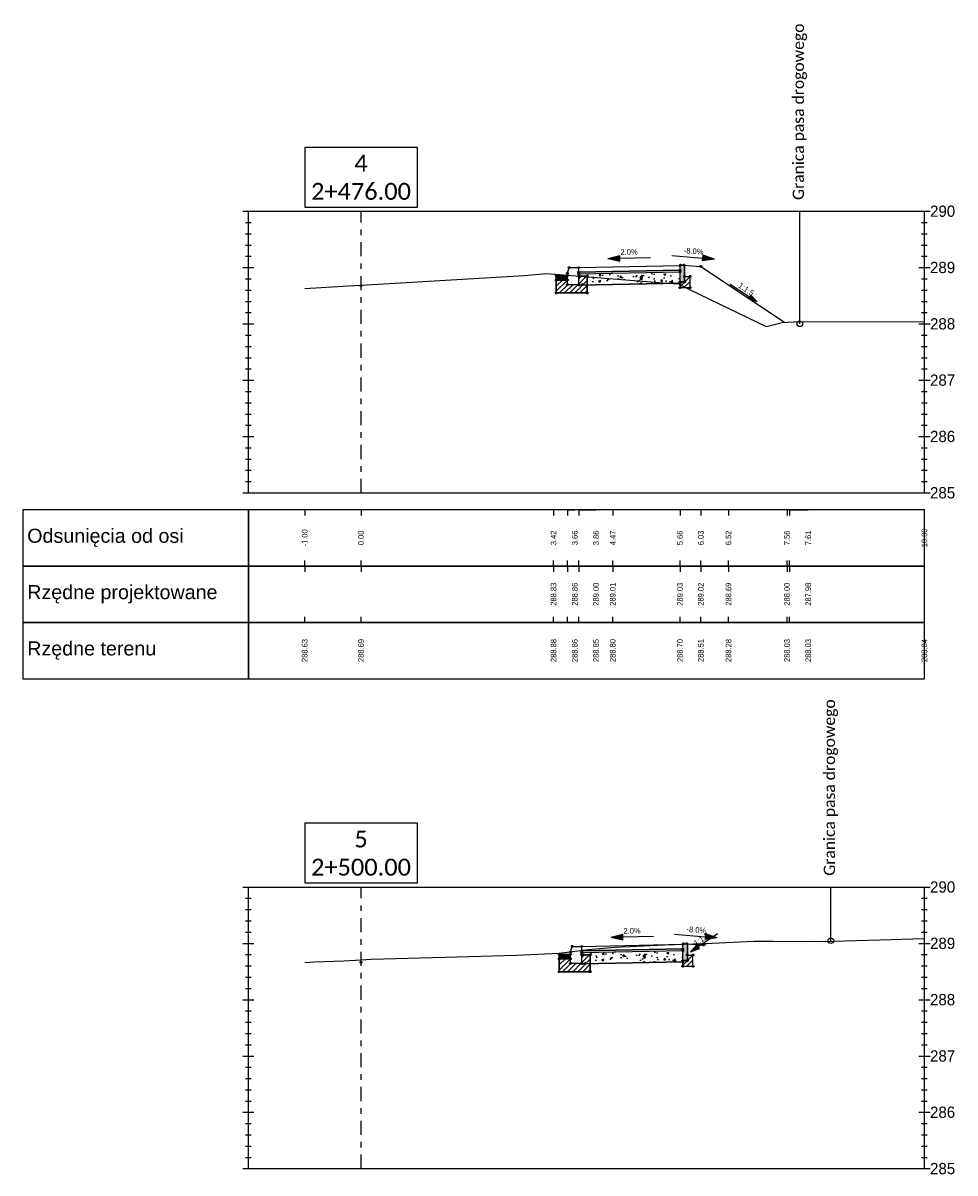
# Model space of a CAD drawing. Header units: metres. Extents: x -1 to 7475805, y 0 to 5497156.
# Tile 5 of 17: x 7475582 to 7475598, y 5497136 to 5497156. Entities that reach past the tile are written whole.
import ezdxf

# ---------------------------------------------------------------- set-up
doc = ezdxf.new("R2010")
doc.units = ezdxf.units.M
doc.linetypes.add('DASHDOT', pattern=[1, 0.5, -0.25, 0, -0.25])
doc.linetypes.add('HIDDEN', pattern=[0.375, 0.25, -0.125])
for name, color, linetype in [('C-DROGI-PRZEKROJE', 7, 'Continuous'), ('C-DROGI-PRZEKROJE-WIDOKI', 7, 'Continuous'), ('C-DROGI-PRZEKROJE-WIDOKI-ETYKIETY', 7, 'Continuous'), ('D_Barieroporęcz', 10, 'OGRODZENIE1'), ('D_Linia charakterystyczna', 10, 'Continuous')]:
    doc.layers.add(name, color=color, linetype=linetype)
doc.layers.add('P-1_czarny gruby', color=7, linetype='Continuous', lineweight=30)
doc.styles.add('! rom po 1.8mm', font='calibri.ttf', dxfattribs={"height": 0.9})
doc.styles.add('KAMIL', font='calibri.ttf', dxfattribs={"height": 0.75})
doc.linetypes.add('OGRODZENIE1', pattern='A,6.35,-2.54,[133,ltypeshp.shx,S=2.54,R=0,X=-2.54,Y=0],-2.54,25.4', length=36.83)

# ---------------------------------------------------------------- blocks, each defined once
blk = doc.blocks.new('strzalka_poziom_2')
blk.add_hatch(color=256).paths.add_polyline_path([(1, 0.091), (1, -0.091), (1.391, 0)])
blk.add_line((1, 0.091), (1, -0.091))
for points in [[(0, 0), (1, 0)], [(1.391, 0), (1, 0.091)], [(1.391, 0), (1, -0.091)]]:
    blk.add_lwpolyline(points)

msp = doc.modelspace()

# ---------------------------------------------------------------- hatches: boundary and pattern name
at = {"layer": 'C-DROGI-PRZEKROJE', "linetype": 'Continuous', "lineweight": -3}
for color, points in [(41, [(7475593.571, 5497152.005), (7475593.581, 5497152.015), (7475593.641, 5497152.015), (7475593.651, 5497152.005), (7475593.651, 5497151.715), (7475593.571, 5497151.715)]), (7, [(7475591.373, 5497151.83), (7475591.573, 5497151.83), (7475591.573, 5497151.75), (7475591.373, 5497151.75)]), (41, [(7475593.621, 5497139.954), (7475593.631, 5497139.964), (7475593.691, 5497139.964), (7475593.701, 5497139.954), (7475593.701, 5497139.664), (7475593.621, 5497139.664)]), (7, [(7475591.427, 5497139.778), (7475591.627, 5497139.778), (7475591.627, 5497139.698), (7475591.427, 5497139.698)])]:
    msp.add_hatch(color=color, dxfattribs=at).paths.add_polyline_path(points)
h = msp.add_hatch(dxfattribs=at)
h.set_pattern_fill('ANSI31', scale=0.02, style=0)
h.set_pattern_definition([(45, (7475591.57278, 5497151.749515), (-0.044901, 0.044901), [])])
h.paths.add_polyline_path([(7475591.573, 5497151.75), (7475591.373, 5497151.75), (7475591.373, 5497151.52), (7475591.923, 5497151.52), (7475591.923, 5497151.82), (7475591.773, 5497151.82), (7475591.773, 5497151.67), (7475591.573, 5497151.67)])
h = msp.add_hatch(dxfattribs=at)
h.set_pattern_fill('AR-CONC', scale=0.002, style=0)
h.set_pattern_definition([(50, (7475591.77278, 5497151.8595), (0.36437, -0.03188), [0.0381, -0.4191]), (355, (7475591.77278, 5497151.8595), (-0.07049, 0.38211), [0.03048, -0.33528]), (100.451, (7475591.80314, 5497151.85686), (0.29388, 0.350236), [0.03238, -0.35618]), (46.184, (7475591.77278, 5497151.9611), (0.54216, -0.08408), [0.05715, -0.62865]), (96.636, (7475591.81796, 5497151.9541), (0.47481, 0.49485), [0.04857, -0.53427]), (351.184, (7475591.7728, 5497151.9611), (0.4748, 0.49485), [0.04572, -0.50292]), (21, (7475591.82358, 5497151.9357), (0.30323, -0.20453), [0.0381, -0.4191]), (326, (7475591.82358, 5497151.9357), (0.123604, 0.368376), [0.03048, -0.33528]), (71.451, (7475591.84885, 5497151.91867), (0.42683, 0.163846), [0.03238, -0.35618]), (37.5, (7475591.77278, 5497151.85951), (0.006177, 0.16911), [0, -0.331216, 0, -0.34036, 0, -0.33655]), (7.5, (7475591.77278, 5497151.85951), (0.13364, 0.200361), [0, -0.194056, 0, -0.323596, 0, -0.12827]), (327.5, (7475591.6595, 5497151.85951), (0.271181, -0.0114575), [0, -0.127, 0, -0.39624, 0, -0.52578]), (317.5, (7475591.6087, 5497151.85951), (0.296258, 0.050853), [0, -0.1651, 0, -0.263144, 0, -0.37338])])
h.paths.add_polyline_path([(7475591.773, 5497151.86), (7475593.571, 5497151.895), (7475593.571, 5497151.695), (7475591.773, 5497151.66)])
h = msp.add_hatch(dxfattribs=at)
h.set_pattern_fill('ANSI31', scale=0.02, style=0)
h.set_pattern_definition([(45, (7475593.65117, 5497151.71548), (-0.0449, 0.0449), [])])
h.paths.add_polyline_path([(7475593.651, 5497151.715), (7475593.571, 5497151.715), (7475593.571, 5497151.615), (7475593.751, 5497151.615), (7475593.751, 5497151.815), (7475593.651, 5497151.815)])
h = msp.add_hatch(dxfattribs=at)
h.set_pattern_fill('ANSI31', scale=0.02, style=0)
h.set_pattern_definition([(45, (7475591.62729, 5497139.698193), (-0.044901, 0.044901), [])])
h.paths.add_polyline_path([(7475591.627, 5497139.698), (7475591.427, 5497139.698), (7475591.427, 5497139.468), (7475591.977, 5497139.468), (7475591.977, 5497139.768), (7475591.827, 5497139.768), (7475591.827, 5497139.618), (7475591.627, 5497139.618)])
h = msp.add_hatch(dxfattribs=at)
h.set_pattern_fill('AR-CONC', scale=0.002, style=0)
h.set_pattern_definition([(50, (7475591.8273, 5497139.8082), (0.36437, -0.03188), [0.0381, -0.4191]), (355, (7475591.8273, 5497139.8082), (-0.07049, 0.38211), [0.03048, -0.33528]), (100.451, (7475591.85765, 5497139.80554), (0.29388, 0.350236), [0.03238, -0.35618]), (46.184, (7475591.8273, 5497139.9098), (0.54216, -0.08408), [0.05715, -0.62865]), (96.636, (7475591.87247, 5497139.9028), (0.47481, 0.49485), [0.04857, -0.53427]), (351.184, (7475591.8273, 5497139.9098), (0.4748, 0.49485), [0.04572, -0.50292]), (21, (7475591.8781, 5497139.8844), (0.30323, -0.20453), [0.0381, -0.4191]), (326, (7475591.8781, 5497139.8844), (0.123604, 0.368376), [0.03048, -0.33528]), (71.451, (7475591.90336, 5497139.86735), (0.42683, 0.163846), [0.03238, -0.35618]), (37.5, (7475591.82729, 5497139.80819), (0.006177, 0.16911), [0, -0.331216, 0, -0.34036, 0, -0.33655]), (7.5, (7475591.82729, 5497139.8082), (0.13364, 0.200361), [0, -0.194056, 0, -0.323596, 0, -0.12827]), (327.5, (7475591.714, 5497139.8082), (0.271181, -0.0114575), [0, -0.127, 0, -0.39624, 0, -0.52578]), (317.5, (7475591.6632, 5497139.8082), (0.296258, 0.050853), [0, -0.1651, 0, -0.263144, 0, -0.37338])])
h.paths.add_polyline_path([(7475591.827, 5497139.808), (7475593.621, 5497139.844), (7475593.621, 5497139.644), (7475591.827, 5497139.608)])
h = msp.add_hatch(dxfattribs=at)
h.set_pattern_fill('ANSI31', scale=0.02, style=0)
h.set_pattern_definition([(45, (7475593.70076, 5497139.66406), (-0.0449, 0.0449), [])])
h.paths.add_polyline_path([(7475593.701, 5497139.664), (7475593.621, 5497139.664), (7475593.621, 5497139.564), (7475593.801, 5497139.564), (7475593.801, 5497139.764), (7475593.701, 5497139.764)])

# ---------------------------------------------------------------- linework, layer by layer
at = {"layer": 'C-DROGI-PRZEKROJE', "color": 7, "linetype": 'Continuous', "lineweight": -3}
for p, q in [((7475591.573, 5497151.87), (7475591.603, 5497151.97)), ((7475591.603, 5497151.97), (7475591.773, 5497151.97)), ((7475591.773, 5497151.97), (7475593.571, 5497152.005)), ((7475591.773, 5497151.66), (7475591.773, 5497151.97)), ((7475591.773, 5497151.89), (7475591.773, 5497151.97)), ((7475593.571, 5497152.005), (7475593.581, 5497152.015)), ((7475593.571, 5497151.615), (7475593.571, 5497152.005)), ((7475593.581, 5497152.015), (7475593.641, 5497152.015)), ((7475593.641, 5497152.015), (7475593.651, 5497152.005)), ((7475593.641, 5497152.015), (7475593.941, 5497151.991)), ((7475593.651, 5497151.715), (7475593.651, 5497152.005)), ((7475593.941, 5497151.991), (7475595.428, 5497151)), ((7475591.373, 5497151.83), (7475591.573, 5497151.83)), ((7475591.373, 5497151.52), (7475591.373, 5497151.83)), ((7475591.373, 5497151.75), (7475591.573, 5497151.75)), ((7475591.373, 5497151.75), (7475591.373, 5497151.52)), ((7475591.573, 5497151.83), (7475591.573, 5497151.87)), ((7475591.573, 5497151.67), (7475591.573, 5497151.83)), ((7475591.573, 5497151.67), (7475591.573, 5497151.75)), ((7475593.571, 5497151.925), (7475591.773, 5497151.89)), ((7475591.773, 5497151.89), (7475593.571, 5497151.925)), ((7475591.773, 5497151.86), (7475593.571, 5497151.895)), ((7475591.773, 5497151.66), (7475591.773, 5497151.86)), ((7475591.923, 5497151.82), (7475591.773, 5497151.82)), ((7475591.773, 5497151.82), (7475591.923, 5497151.82)), ((7475591.923, 5497151.52), (7475591.923, 5497151.82)), ((7475591.923, 5497151.82), (7475591.923, 5497151.52)), ((7475593.651, 5497151.815), (7475593.751, 5497151.815)), ((7475593.751, 5497151.615), (7475593.751, 5497151.815)), ((7475591.573, 5497151.67), (7475591.773, 5497151.67)), ((7475593.571, 5497151.695), (7475591.773, 5497151.66)), ((7475591.773, 5497151.66), (7475593.571, 5497151.695)), ((7475593.571, 5497151.715), (7475593.651, 5497151.715)), ((7475593.571, 5497151.615), (7475593.751, 5497151.615)), ((7475591.373, 5497151.52), (7475591.923, 5497151.52)), ((7475591.923, 5497151.52), (7475591.373, 5497151.52)), ((7475591.627, 5497139.818), (7475591.657, 5497139.918)), ((7475591.657, 5497139.918), (7475591.827, 5497139.918)), ((7475591.827, 5497139.918), (7475593.621, 5497139.954)), ((7475591.827, 5497139.608), (7475591.827, 5497139.918)), ((7475591.827, 5497139.838), (7475591.827, 5497139.918)), ((7475593.621, 5497139.954), (7475593.631, 5497139.964)), ((7475593.621, 5497139.564), (7475593.621, 5497139.954)), ((7475593.631, 5497139.964), (7475593.691, 5497139.964)), ((7475593.691, 5497139.964), (7475593.701, 5497139.954)), ((7475593.691, 5497139.964), (7475593.991, 5497139.94)), ((7475593.701, 5497139.664), (7475593.701, 5497139.954)), ((7475593.991, 5497139.94), (7475594.038, 5497139.971)), ((7475591.427, 5497139.778), (7475591.627, 5497139.778)), ((7475591.427, 5497139.468), (7475591.427, 5497139.778)), ((7475591.427, 5497139.698), (7475591.627, 5497139.698)), ((7475591.427, 5497139.698), (7475591.427, 5497139.468)), ((7475591.627, 5497139.778), (7475591.627, 5497139.818)), ((7475591.627, 5497139.618), (7475591.627, 5497139.778)), ((7475591.627, 5497139.618), (7475591.627, 5497139.698)), ((7475593.621, 5497139.874), (7475591.827, 5497139.838)), ((7475591.827, 5497139.838), (7475593.621, 5497139.874)), ((7475591.827, 5497139.808), (7475593.621, 5497139.844)), ((7475591.827, 5497139.608), (7475591.827, 5497139.808)), ((7475591.977, 5497139.768), (7475591.827, 5497139.768)), ((7475591.827, 5497139.768), (7475591.977, 5497139.768)), ((7475591.977, 5497139.468), (7475591.977, 5497139.768)), ((7475591.977, 5497139.768), (7475591.977, 5497139.468)), ((7475593.701, 5497139.764), (7475593.801, 5497139.764)), ((7475593.801, 5497139.564), (7475593.801, 5497139.764)), ((7475591.627, 5497139.618), (7475591.827, 5497139.618)), ((7475593.621, 5497139.644), (7475591.827, 5497139.608)), ((7475591.827, 5497139.608), (7475593.621, 5497139.644)), ((7475593.621, 5497139.664), (7475593.701, 5497139.664)), ((7475593.621, 5497139.564), (7475593.801, 5497139.564)), ((7475591.427, 5497139.468), (7475591.977, 5497139.468)), ((7475591.977, 5497139.468), (7475591.427, 5497139.468))]:
    msp.add_line(p, q, dxfattribs=at)
at = {"layer": 'C-DROGI-PRZEKROJE', "color": 41, "linetype": 'Continuous', "lineweight": -3}
for p, q in [((7475593.571, 5497152.005), (7475593.581, 5497152.015)), ((7475593.571, 5497151.715), (7475593.571, 5497152.005)), ((7475593.581, 5497152.015), (7475593.641, 5497152.015)), ((7475593.641, 5497152.015), (7475593.651, 5497152.005)), ((7475593.651, 5497152.005), (7475593.651, 5497151.715)), ((7475593.651, 5497151.715), (7475593.571, 5497151.715)), ((7475593.621, 5497139.954), (7475593.631, 5497139.964)), ((7475593.621, 5497139.664), (7475593.621, 5497139.954)), ((7475593.631, 5497139.964), (7475593.691, 5497139.964)), ((7475593.691, 5497139.964), (7475593.701, 5497139.954)), ((7475593.701, 5497139.954), (7475593.701, 5497139.664)), ((7475593.701, 5497139.664), (7475593.621, 5497139.664))]:
    msp.add_line(p, q, dxfattribs=at)
at = {"layer": 'C-DROGI-PRZEKROJE', "color": 92, "linetype": 'Continuous', "lineweight": -3}
for points in [[(7475586.909, 5497151.6), (7475587.688, 5497151.645), (7475587.909, 5497151.658), (7475590.806, 5497151.83), (7475591.204, 5497151.863), (7475593.347, 5497151.694), (7475593.542, 5497151.685), (7475593.752, 5497151.577), (7475595.101, 5497150.925), (7475595.384, 5497150.998), (7475595.694, 5497151.013), (7475597.909, 5497151.007)], [(7475586.909, 5497139.63), (7475587, 5497139.637), (7475587.089, 5497139.641), (7475587.603, 5497139.661), (7475587.909, 5497139.679), (7475588.088, 5497139.689), (7475589.397, 5497139.729), (7475590.67, 5497139.763), (7475591.427, 5497139.798), (7475591.471, 5497139.801), (7475591.945, 5497139.864), (7475592.417, 5497139.901), (7475593.302, 5497139.947), (7475594.14, 5497139.975), (7475594.88, 5497140.008), (7475595.227, 5497140.008), (7475595.883, 5497140.005), (7475596.281, 5497140.011), (7475597.124, 5497140.034), (7475597.897, 5497140.059), (7475597.909, 5497140.056)]]:
    msp.add_lwpolyline(points, dxfattribs=at)
at = {"layer": 'C-DROGI-PRZEKROJE', "color": 9, "linetype": 'HIDDEN', "lineweight": -3}
for centre in [(7475591.603, 5497151.97), (7475593.571, 5497151.925), (7475593.581, 5497152.015), (7475593.641, 5497152.015), (7475593.941, 5497151.991), (7475591.373, 5497151.75), (7475591.573, 5497151.87), (7475591.573, 5497151.75), (7475591.773, 5497151.89), (7475591.773, 5497151.86), (7475591.773, 5497151.82), (7475591.923, 5497151.82), (7475593.571, 5497151.895), (7475593.651, 5497151.815), (7475593.751, 5497151.815), (7475587.909, 5497151.649), (7475591.373, 5497151.52), (7475591.573, 5497151.67), (7475591.773, 5497151.67), (7475591.773, 5497151.66), (7475591.923, 5497151.52), (7475593.571, 5497151.715), (7475593.571, 5497151.695), (7475593.571, 5497151.615), (7475593.651, 5497151.715), (7475593.751, 5497151.615), (7475591.657, 5497139.918), (7475593.631, 5497139.964), (7475593.691, 5497139.964), (7475593.991, 5497139.94), (7475591.427, 5497139.698), (7475591.627, 5497139.818), (7475591.627, 5497139.698), (7475591.827, 5497139.838), (7475591.827, 5497139.808), (7475591.827, 5497139.768), (7475591.977, 5497139.768), (7475593.621, 5497139.874), (7475593.621, 5497139.844), (7475593.701, 5497139.764), (7475593.801, 5497139.764), (7475587.909, 5497139.633), (7475591.427, 5497139.468), (7475591.627, 5497139.618), (7475591.827, 5497139.618), (7475591.827, 5497139.608), (7475591.977, 5497139.468), (7475593.621, 5497139.664), (7475593.621, 5497139.644), (7475593.621, 5497139.564), (7475593.701, 5497139.664), (7475593.801, 5497139.564)]:
    msp.add_circle(centre, 0.015, dxfattribs=at)
at = {"layer": 'C-DROGI-PRZEKROJE', "color": 9, "linetype": 'Continuous', "lineweight": -3}
for centre in [(7475591.773, 5497151.97), (7475593.571, 5497152.005), (7475593.941, 5497151.991), (7475591.373, 5497151.83), (7475591.573, 5497151.83), (7475591.827, 5497139.918), (7475593.621, 5497139.954), (7475593.991, 5497139.94), (7475591.427, 5497139.778), (7475591.627, 5497139.778)]:
    msp.add_circle(centre, 0.015, dxfattribs=at)
at = {"layer": 'C-DROGI-PRZEKROJE-WIDOKI', "color": 7, "linetype": 'Continuous', "lineweight": -3}
for p, q in [((7475585.809, 5497152.971), (7475598.009, 5497152.971)), ((7475585.909, 5497147.971), (7475585.909, 5497152.971)), ((7475597.909, 5497147.971), (7475597.909, 5497152.971)), ((7475585.859, 5497152.771), (7475585.959, 5497152.771)), ((7475597.859, 5497152.771), (7475597.959, 5497152.771)), ((7475585.859, 5497152.571), (7475585.959, 5497152.571)), ((7475597.859, 5497152.571), (7475597.959, 5497152.571)), ((7475585.859, 5497152.371), (7475585.959, 5497152.371)), ((7475597.859, 5497152.371), (7475597.959, 5497152.371)), ((7475585.859, 5497152.171), (7475585.959, 5497152.171)), ((7475597.859, 5497152.171), (7475597.959, 5497152.171)), ((7475585.809, 5497151.971), (7475586.009, 5497151.971)), ((7475597.809, 5497151.971), (7475598.009, 5497151.971)), ((7475585.859, 5497151.771), (7475585.959, 5497151.771)), ((7475597.859, 5497151.771), (7475597.959, 5497151.771)), ((7475585.859, 5497151.571), (7475585.959, 5497151.571)), ((7475597.859, 5497151.571), (7475597.959, 5497151.571)), ((7475585.859, 5497151.371), (7475585.959, 5497151.371)), ((7475597.859, 5497151.371), (7475597.959, 5497151.371)), ((7475585.859, 5497151.171), (7475585.959, 5497151.171)), ((7475597.859, 5497151.171), (7475597.959, 5497151.171)), ((7475585.809, 5497150.971), (7475586.009, 5497150.971)), ((7475597.809, 5497150.971), (7475598.009, 5497150.971)), ((7475585.859, 5497150.771), (7475585.959, 5497150.771)), ((7475597.859, 5497150.771), (7475597.959, 5497150.771)), ((7475585.859, 5497150.571), (7475585.959, 5497150.571)), ((7475597.859, 5497150.571), (7475597.959, 5497150.571)), ((7475585.859, 5497150.371), (7475585.959, 5497150.371)), ((7475597.859, 5497150.371), (7475597.959, 5497150.371)), ((7475585.859, 5497150.171), (7475585.959, 5497150.171)), ((7475597.859, 5497150.171), (7475597.959, 5497150.171)), ((7475585.809, 5497149.971), (7475586.009, 5497149.971)), ((7475597.809, 5497149.971), (7475598.009, 5497149.971)), ((7475585.859, 5497149.771), (7475585.959, 5497149.771)), ((7475597.859, 5497149.771), (7475597.959, 5497149.771)), ((7475585.859, 5497149.571), (7475585.959, 5497149.571)), ((7475597.859, 5497149.571), (7475597.959, 5497149.571)), ((7475585.859, 5497149.371), (7475585.959, 5497149.371)), ((7475597.859, 5497149.371), (7475597.959, 5497149.371)), ((7475585.859, 5497149.171), (7475585.959, 5497149.171)), ((7475597.859, 5497149.171), (7475597.959, 5497149.171)), ((7475585.809, 5497148.971), (7475586.009, 5497148.971)), ((7475597.809, 5497148.971), (7475598.009, 5497148.971)), ((7475585.859, 5497148.771), (7475585.959, 5497148.771)), ((7475597.859, 5497148.771), (7475597.959, 5497148.771)), ((7475585.859, 5497148.571), (7475585.959, 5497148.571)), ((7475597.859, 5497148.571), (7475597.959, 5497148.571)), ((7475585.859, 5497148.371), (7475585.959, 5497148.371)), ((7475597.859, 5497148.371), (7475597.959, 5497148.371)), ((7475585.859, 5497148.171), (7475585.959, 5497148.171)), ((7475597.859, 5497148.171), (7475597.959, 5497148.171)), ((7475585.809, 5497147.971), (7475598.009, 5497147.971)), ((7475585.809, 5497140.971), (7475598.009, 5497140.971)), ((7475585.909, 5497135.971), (7475585.909, 5497140.971)), ((7475597.909, 5497135.971), (7475597.909, 5497140.971)), ((7475585.859, 5497140.771), (7475585.959, 5497140.771)), ((7475597.859, 5497140.771), (7475597.959, 5497140.771)), ((7475585.859, 5497140.571), (7475585.959, 5497140.571)), ((7475597.859, 5497140.571), (7475597.959, 5497140.571)), ((7475585.859, 5497140.371), (7475585.959, 5497140.371)), ((7475597.859, 5497140.371), (7475597.959, 5497140.371)), ((7475585.859, 5497140.171), (7475585.959, 5497140.171)), ((7475597.859, 5497140.171), (7475597.959, 5497140.171)), ((7475585.809, 5497139.971), (7475586.009, 5497139.971)), ((7475597.809, 5497139.971), (7475598.009, 5497139.971)), ((7475585.859, 5497139.771), (7475585.959, 5497139.771)), ((7475597.859, 5497139.771), (7475597.959, 5497139.771)), ((7475585.859, 5497139.571), (7475585.959, 5497139.571)), ((7475597.859, 5497139.571), (7475597.959, 5497139.571)), ((7475585.859, 5497139.371), (7475585.959, 5497139.371)), ((7475597.859, 5497139.371), (7475597.959, 5497139.371)), ((7475585.859, 5497139.171), (7475585.959, 5497139.171)), ((7475597.859, 5497139.171), (7475597.959, 5497139.171)), ((7475585.809, 5497138.971), (7475586.009, 5497138.971)), ((7475597.809, 5497138.971), (7475598.009, 5497138.971)), ((7475585.859, 5497138.771), (7475585.959, 5497138.771)), ((7475597.859, 5497138.771), (7475597.959, 5497138.771)), ((7475585.859, 5497138.571), (7475585.959, 5497138.571)), ((7475597.859, 5497138.571), (7475597.959, 5497138.571)), ((7475585.859, 5497138.371), (7475585.959, 5497138.371)), ((7475597.859, 5497138.371), (7475597.959, 5497138.371)), ((7475585.859, 5497138.171), (7475585.959, 5497138.171)), ((7475597.859, 5497138.171), (7475597.959, 5497138.171)), ((7475585.809, 5497137.971), (7475586.009, 5497137.971)), ((7475597.809, 5497137.971), (7475598.009, 5497137.971)), ((7475585.859, 5497137.771), (7475585.959, 5497137.771)), ((7475597.859, 5497137.771), (7475597.959, 5497137.771)), ((7475585.859, 5497137.571), (7475585.959, 5497137.571)), ((7475597.859, 5497137.571), (7475597.959, 5497137.571)), ((7475585.859, 5497137.371), (7475585.959, 5497137.371)), ((7475597.859, 5497137.371), (7475597.959, 5497137.371)), ((7475585.859, 5497137.171), (7475585.959, 5497137.171)), ((7475597.859, 5497137.171), (7475597.959, 5497137.171)), ((7475585.809, 5497136.971), (7475586.009, 5497136.971)), ((7475597.809, 5497136.971), (7475598.009, 5497136.971)), ((7475585.859, 5497136.771), (7475585.959, 5497136.771)), ((7475597.859, 5497136.771), (7475597.959, 5497136.771)), ((7475585.859, 5497136.571), (7475585.959, 5497136.571)), ((7475597.859, 5497136.571), (7475597.959, 5497136.571)), ((7475585.859, 5497136.371), (7475585.959, 5497136.371)), ((7475597.859, 5497136.371), (7475597.959, 5497136.371)), ((7475585.859, 5497136.171), (7475585.959, 5497136.171)), ((7475597.859, 5497136.171), (7475597.959, 5497136.171)), ((7475585.809, 5497135.971), (7475598.009, 5497135.971))]:
    msp.add_line(p, q, dxfattribs=at)
at = {"layer": 'C-DROGI-PRZEKROJE-WIDOKI', "color": 1, "linetype": 'DASHDOT', "lineweight": -3, "ltscale": 0.5}
for p, q in [((7475587.909, 5497147.971), (7475587.909, 5497152.971)), ((7475587.909, 5497135.971), (7475587.909, 5497140.971))]:
    msp.add_line(p, q, dxfattribs=at)
at = {"layer": 'C-DROGI-PRZEKROJE-WIDOKI', "color": 1, "linetype": 'Continuous', "lineweight": -3}
for p, q in [((7475586.909, 5497147.671), (7475586.909, 5497147.571)), ((7475587.909, 5497147.671), (7475587.909, 5497147.571)), ((7475591.326, 5497147.671), (7475591.326, 5497147.571)), ((7475591.573, 5497147.671), (7475591.573, 5497147.571)), ((7475591.773, 5497147.671), (7475591.773, 5497147.571)), ((7475592.377, 5497147.671), (7475592.377, 5497147.571)), ((7475593.571, 5497147.671), (7475593.571, 5497147.571)), ((7475593.941, 5497147.671), (7475593.941, 5497147.571)), ((7475594.431, 5497147.671), (7475594.431, 5497147.571)), ((7475595.47, 5497147.671), (7475595.47, 5497147.571)), ((7475595.516, 5497147.671), (7475595.516, 5497147.571)), ((7475586.909, 5497146.671), (7475586.909, 5497146.771)), ((7475586.909, 5497146.671), (7475586.909, 5497146.571)), ((7475587.909, 5497146.671), (7475587.909, 5497146.771)), ((7475587.909, 5497146.671), (7475587.909, 5497146.571)), ((7475591.326, 5497146.671), (7475591.326, 5497146.771)), ((7475591.326, 5497146.671), (7475591.326, 5497146.571)), ((7475591.573, 5497146.671), (7475591.573, 5497146.771)), ((7475591.573, 5497146.671), (7475591.573, 5497146.571)), ((7475591.773, 5497146.671), (7475591.773, 5497146.771)), ((7475591.773, 5497146.671), (7475591.773, 5497146.571)), ((7475592.377, 5497146.671), (7475592.377, 5497146.771)), ((7475592.377, 5497146.671), (7475592.377, 5497146.571)), ((7475593.571, 5497146.671), (7475593.571, 5497146.771)), ((7475593.571, 5497146.671), (7475593.571, 5497146.571)), ((7475593.941, 5497146.671), (7475593.941, 5497146.771)), ((7475593.941, 5497146.671), (7475593.941, 5497146.571)), ((7475594.431, 5497146.671), (7475594.431, 5497146.771)), ((7475594.431, 5497146.671), (7475594.431, 5497146.571)), ((7475595.47, 5497146.671), (7475595.47, 5497146.771)), ((7475595.47, 5497146.671), (7475595.47, 5497146.571)), ((7475595.516, 5497146.671), (7475595.516, 5497146.771)), ((7475595.516, 5497146.671), (7475595.516, 5497146.571)), ((7475586.909, 5497145.671), (7475586.909, 5497145.771)), ((7475587.909, 5497145.671), (7475587.909, 5497145.771)), ((7475591.326, 5497145.671), (7475591.326, 5497145.771)), ((7475591.573, 5497145.671), (7475591.573, 5497145.771)), ((7475591.773, 5497145.671), (7475591.773, 5497145.771)), ((7475592.377, 5497145.671), (7475592.377, 5497145.771)), ((7475593.571, 5497145.671), (7475593.571, 5497145.771)), ((7475593.941, 5497145.671), (7475593.941, 5497145.771)), ((7475594.431, 5497145.671), (7475594.431, 5497145.771)), ((7475595.47, 5497145.671), (7475595.47, 5497145.771)), ((7475595.516, 5497145.671), (7475595.516, 5497145.771))]:
    msp.add_line(p, q, dxfattribs=at)
at = {"layer": 'C-DROGI-PRZEKROJE-WIDOKI', "color": 7, "linetype": 'Continuous', "lineweight": -3}
for points in [[(7475585.909, 5497146.671), (7475585.909, 5497147.671), (7475581.909, 5497147.671), (7475581.909, 5497146.671)], [(7475585.909, 5497146.671), (7475597.909, 5497146.671), (7475597.909, 5497147.671), (7475585.909, 5497147.671)], [(7475585.909, 5497145.671), (7475585.909, 5497146.671), (7475581.909, 5497146.671), (7475581.909, 5497145.671)], [(7475585.909, 5497145.671), (7475597.909, 5497145.671), (7475597.909, 5497146.671), (7475585.909, 5497146.671)], [(7475585.909, 5497144.671), (7475585.909, 5497145.671), (7475581.909, 5497145.671), (7475581.909, 5497144.671)], [(7475585.909, 5497144.671), (7475597.909, 5497144.671), (7475597.909, 5497145.671), (7475585.909, 5497145.671)]]:
    msp.add_3dface(points, dxfattribs=at)
at = {"layer": 'C-DROGI-PRZEKROJE-WIDOKI-ETYKIETY', "color": 7, "linetype": 'Continuous', "lineweight": -3}
for p, q in [((7475591.573, 5497147.671), (7475591.703, 5497147.671)), ((7475591.773, 5497147.671), (7475592.08, 5497147.671)), ((7475595.516, 5497147.671), (7475595.847, 5497147.671)), ((7475591.573, 5497146.671), (7475591.703, 5497146.671)), ((7475591.773, 5497146.671), (7475592.08, 5497146.671)), ((7475595.516, 5497146.671), (7475595.847, 5497146.671)), ((7475591.573, 5497145.671), (7475591.703, 5497145.671)), ((7475591.773, 5497145.671), (7475592.08, 5497145.671)), ((7475595.516, 5497145.671), (7475595.847, 5497145.671))]:
    msp.add_line(p, q, dxfattribs=at)
at = {"layer": 'D_Barieroporęcz', "color": 10, "linetype": 'Continuous', "lineweight": -3}
for p, q in [((7475595.698, 5497150.973), (7475595.698, 5497152.971)), ((7475596.249, 5497140.018), (7475596.249, 5497140.971))]:
    msp.add_line(p, q, dxfattribs=at)
at = {"layer": 'D_Linia charakterystyczna', "color": 1, "linetype": 'Continuous', "lineweight": -3}
for centre in [(7475595.698, 5497150.973), (7475596.249, 5497140.018)]:
    msp.add_circle(centre, 0.05, dxfattribs=at)
at = {"layer": 'P-1_czarny gruby', "color": 7, "linetype": 'Continuous', "lineweight": -3}
for points in [[(7475586.91, 5497153.046), (7475588.909, 5497153.046), (7475588.909, 5497154.104), (7475586.91, 5497154.104)], [(7475586.91, 5497141.046), (7475588.909, 5497141.046), (7475588.909, 5497142.104), (7475586.91, 5497142.104)]]:
    msp.add_3dface(points, dxfattribs=at)

# ---------------------------------------------------------------- block references
at = {"layer": 'C-DROGI-PRZEKROJE', "color": 7, "linetype": 'Continuous', "lineweight": -3}
for p, xscale, yscale, zscale, rotation in [((7475593.05, 5497152.145), 0.5476738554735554, 0.5476738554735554, 0.5476738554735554, 181.1457628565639), ((7475593.424, 5497152.183), 0.5476738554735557, 0.5476738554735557, 0.5476738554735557, 355.4260786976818), ((7475594.464, 5497151.679), 0.4107553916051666, 0.4107553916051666, 0.4107553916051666, 326.3086103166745), ((7475593.102, 5497140.094), 0.5476738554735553, 0.5476738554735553, 0.5476738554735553, 181.1457628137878), ((7475593.473, 5497140.132), 0.5476738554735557, 0.5476738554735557, 0.5476738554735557, 355.4260786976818), ((7475594.235, 5497140.139), 0.4107553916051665, 0.4107553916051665, 0.4107553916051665, 213.6913900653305)]:
    msp.add_blockref('strzalka_poziom_2', p, dxfattribs=dict(at, xscale=xscale, yscale=yscale, zscale=zscale, rotation=rotation))

# ---------------------------------------------------------------- texts
at = {"layer": 'C-DROGI-PRZEKROJE', "color": 7, "linetype": 'Continuous', "lineweight": -3, "char_height": 0.1, "attachment_point": 8}
for s, insert, rotation in [('-8.0%', (7475593.808, 5497152.211), 355.4261), ('2.0%', (7475592.668, 5497152.196), 1.1458), ('1:1.5', (7475594.717, 5497151.544), 326.3086), ('1:1.5', (7475594.717, 5497151.544), 326.3086), ('-8.0%', (7475593.857, 5497140.16), 355.4261), ('2.0%', (7475592.72, 5497140.144), 1.1458), ('1:1.5', (7475593.982, 5497140.004), 33.6914), ('1:1.5', (7475593.982, 5497140.004), 33.6914)]:
    msp.add_mtext(s, dxfattribs=dict(at, insert=insert, rotation=rotation))
at = {"layer": 'C-DROGI-PRZEKROJE-WIDOKI', "color": 7, "linetype": 'Continuous', "lineweight": -3, "attachment_point": 4}
for s, insert, char_height in [('290', (7475598.009, 5497152.971), 0.2), ('289', (7475598.009, 5497151.971), 0.2), ('288', (7475598.009, 5497150.971), 0.2), ('287', (7475598.009, 5497149.971), 0.2), ('286', (7475598.009, 5497148.971), 0.2), ('285', (7475598.009, 5497147.971), 0.2), ('{\\fArial|b0|i0|c238|p34;Odsunięcia od osi}', (7475581.984, 5497147.171), 0.25), ('{\\fArial|b0|i0|c238|p34;Rzędne projektowane}', (7475581.984, 5497146.171), 0.25), ('{\\fArial|b0|i0|c238|p34;Rzędne terenu}', (7475581.984, 5497145.171), 0.25), ('290', (7475598.009, 5497140.971), 0.2), ('289', (7475598.009, 5497139.971), 0.2), ('288', (7475598.009, 5497138.971), 0.2), ('287', (7475598.009, 5497137.971), 0.2), ('286', (7475598.009, 5497136.971), 0.2), ('285', (7475598.009, 5497135.971), 0.2)]:
    msp.add_mtext(s, dxfattribs=dict(at, insert=insert, char_height=char_height))
at = {"layer": 'C-DROGI-PRZEKROJE-WIDOKI-ETYKIETY', "color": 7, "linetype": 'Continuous', "lineweight": -3, "char_height": 0.1, "attachment_point": 5, "rotation": 90}
for s, insert in [('-1.00', (7475586.909, 5497147.171)), ('0.00', (7475587.909, 5497147.171)), ('3.42', (7475591.326, 5497147.171)), ('3.66', (7475591.703, 5497147.171)), ('3.86', (7475592.08, 5497147.171)), ('4.47', (7475592.377, 5497147.171)), ('5.66', (7475593.571, 5497147.171)), ('6.03', (7475593.941, 5497147.171)), ('6.52', (7475594.431, 5497147.171)), ('7.56', (7475595.47, 5497147.171)), ('7.61', (7475595.847, 5497147.171)), ('10.00', (7475597.909, 5497147.171)), ('288.83', (7475591.326, 5497146.171)), ('288.86', (7475591.703, 5497146.171)), ('289.00', (7475592.08, 5497146.171)), ('289.01', (7475592.377, 5497146.171)), ('289.03', (7475593.571, 5497146.171)), ('289.02', (7475593.941, 5497146.171)), ('288.69', (7475594.431, 5497146.171)), ('288.00', (7475595.47, 5497146.171)), ('287.98', (7475595.847, 5497146.171)), ('288.63', (7475586.909, 5497145.171)), ('288.69', (7475587.909, 5497145.171)), ('288.88', (7475591.326, 5497145.171)), ('288.86', (7475591.703, 5497145.171)), ('288.85', (7475592.08, 5497145.171)), ('288.80', (7475592.377, 5497145.171)), ('288.70', (7475593.571, 5497145.171)), ('288.51', (7475593.941, 5497145.171)), ('288.28', (7475594.431, 5497145.171)), ('288.03', (7475595.47, 5497145.171)), ('288.03', (7475595.847, 5497145.171)), ('288.04', (7475597.909, 5497145.171))]:
    msp.add_mtext(s, dxfattribs=dict(at, insert=insert))
at = {"layer": 'D_Barieroporęcz', "color": 6, "linetype": 'Continuous', "lineweight": -3, "char_height": 0.2, "attachment_point": 4, "rotation": 90, "style": 'KAMIL'}
for insert in [(7475595.698, 5497153.171), (7475596.249, 5497141.171)]:
    msp.add_mtext('Granica pasa drogowego ', dxfattribs=dict(at, insert=insert))
at = {"layer": 'P-1_czarny gruby', "color": 7, "linetype": 'Continuous', "lineweight": -3, "char_height": 0.3, "attachment_point": 8, "style": '! rom po 1.8mm'}
for s, insert in [('{\\C6;4\\P2+476.00}', (7475587.909, 5497153.171)), ('{\\C6;5\\P2+500.00}', (7475587.909, 5497141.171))]:
    msp.add_mtext(s, dxfattribs=dict(at, insert=insert))

doc.saveas('drawing.dxf')
